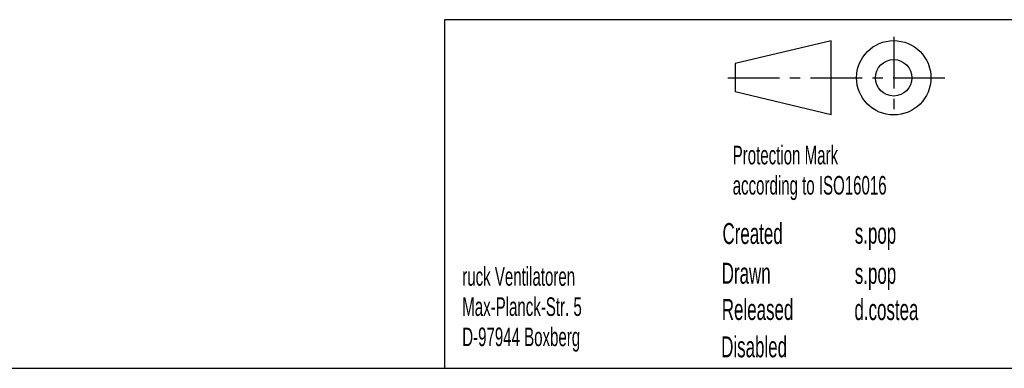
# Model space of a CAD drawing. Extents: x 5 to 297, y -3 to 205.
# Tile 16 of 35: x 112 to 197, y 5 to 35. Entities that reach past the tile are written whole.
import ezdxf

# ---------------------------------------------------------------- set-up
doc = ezdxf.new("R2010")
doc.units = 0
doc.linetypes.add('CENTER', pattern=[10.16, 6.35, -1.27, 1.27, -1.27])
doc.layers.get('0').update_dxf_attribs({"linetype": 'CONTINUOUS'})
doc.styles.add('SLDTEXTSTYLE0', font='TXT', dxfattribs={"width": 0.605})

# ---------------------------------------------------------------- blocks, each defined once
blk = doc.blocks.new('BLOCK1')
at = {"color": 7, "linetype": 'CENTER'}
for p, q in [((20.41, 10), (20.41, 0)), ((0, 4.98), (27, 4.98))]:
    blk.add_line(p, q, dxfattribs=at)
at = {"color": 7, "linetype": 'CONTINUOUS'}
for p, q in [((12.72, 9.53), (0.93, 6.72)), ((12.72, 0.43), (12.72, 9.53)), ((0.93, 6.72), (0.93, 3.24)), ((12.72, 0.43), (0.93, 3.24))]:
    blk.add_line(p, q, dxfattribs=at)
for radius in [4.57, 2.24]:
    blk.add_circle((20.41, 4.98), radius, dxfattribs=at)
blk = doc.blocks.new('SW_NOTE_0_1')
at = {"color": 0, "linetype": 'CONTINUOUS', "char_height": 1.6, "attachment_point": 1, "style": 'SLDTEXTSTYLE0'}
for s, insert in [('Protection Mark', (0, 2.063)), ('according to ISO16016', (0, -0.537))]:
    blk.add_mtext(s, dxfattribs=dict(at, insert=insert))
blk = doc.blocks.new('SW_NOTE_0_2')
at = {"color": 0, "linetype": 'CONTINUOUS', "char_height": 1.6, "attachment_point": 1, "style": 'SLDTEXTSTYLE0'}
for s, insert in [('ruck Ventilatoren', (0, 2.063)), ('Max-Planck-Str. 5', (0, -0.537)), ('D-97944 Boxberg', (0, -3.137))]:
    blk.add_mtext(s, dxfattribs=dict(at, insert=insert))

msp = doc.modelspace()

# ---------------------------------------------------------------- linework, layer by layer
at = {"color": 7, "linetype": 'CONTINUOUS'}
for p, q in [((292, 35), (148.5, 35)), ((148.5, 35), (148.5, 5)), ((148.5, 20), (148.499, 20)), ((5, 5), (292, 5))]:
    msp.add_line(p, q, dxfattribs=at)

# ---------------------------------------------------------------- block references
at = {"color": 7, "linetype": 'CONTINUOUS', "xscale": 0.7, "yscale": 0.7, "zscale": 0.7}
msp.add_blockref('BLOCK1', (172.849, 26.514), dxfattribs=at)
at = {"color": 7, "linetype": 'CONTINUOUS'}
for name, p in [('SW_NOTE_0_1', (173.281, 22.087)), ('SW_NOTE_0_2', (150.014, 11.643))]:
    msp.add_blockref(name, p, dxfattribs=at)

# ---------------------------------------------------------------- texts
at = {"color": 7, "linetype": 'CONTINUOUS', "char_height": 1.8, "attachment_point": 1, "style": 'SLDTEXTSTYLE0'}
for s, insert in [('Created', (172.403, 17.5)), ('s.pop', (183.786, 17.524)), ('Drawn', (172.339, 14.081)), ('s.pop', (183.786, 14.069)), ('Released', (172.345, 10.96)), ('d.costea', (183.756, 10.952)), ('Disabled', (172.29, 7.748))]:
    msp.add_mtext(s, dxfattribs=dict(at, insert=insert))

doc.saveas('drawing.dxf')
